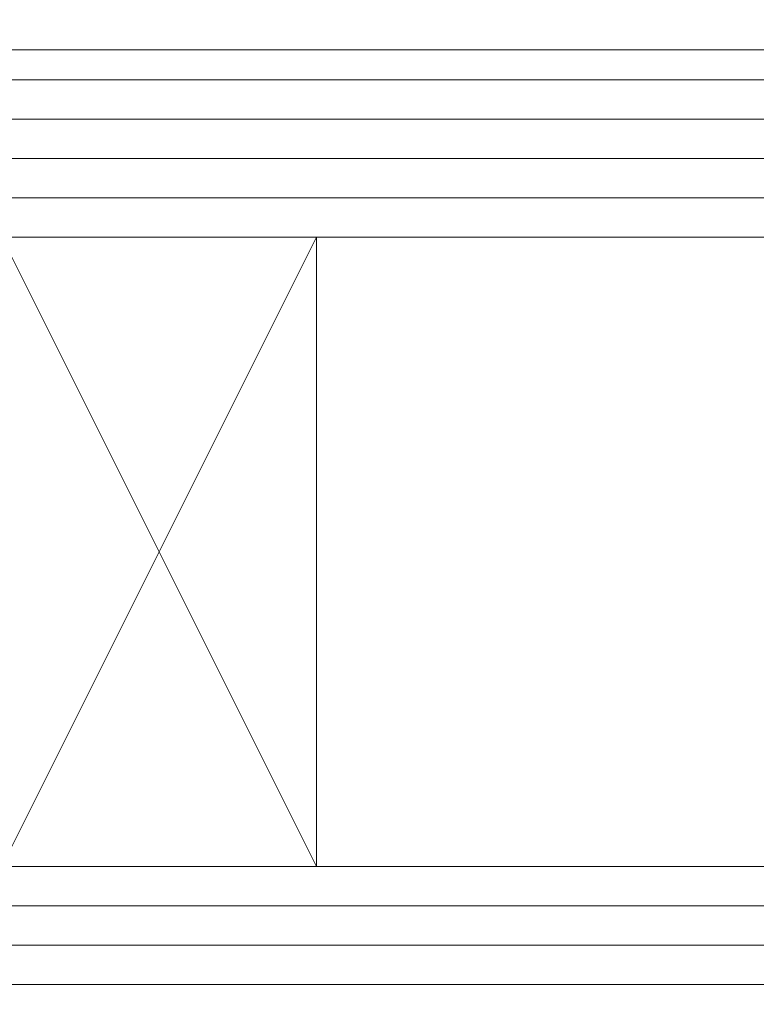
# Model space of a CAD drawing. Header units: inches. Extents: x -96941 to 10978768, y -673 to 1070890.
# Tile 89 of 256: x 57900 to 57919, y 3654 to 3679. Entities that reach past the tile are written whole.
import ezdxf

# ---------------------------------------------------------------- set-up
doc = ezdxf.new("R2010")
doc.units = ezdxf.units.IN
for name, color, linetype, lineweight in [('_MB_inne_0.15', 251, 'Continuous', 15), ('_MB_kreskowanie_szklo_0.09', 157, 'Continuous', 9), ('_MB_szklo_0.15', 142, 'Continuous', 15)]:
    doc.layers.add(name, color=color, linetype=linetype, lineweight=lineweight)

# ---------------------------------------------------------------- blocks, each defined once
blk = doc.blocks.new('*U620')
at = {"layer": '_MB_inne_0.15'}
blk.add_lwpolyline([(14, -26), (14, -42), (6, -42), (6, -26), (14, -26), (6, -42), (6, -26), (14, -42)], dxfattribs=at)
at = {"layer": '_MB_kreskowanie_szklo_0.09'}
for points in [[(0, -23), (738, -23)], [(0, -24), (738, -24)], [(0, -25), (738, -25)], [(0, -43), (738, -43)], [(0, -44), (738, -44)], [(0, -45), (738, -45)]]:
    blk.add_lwpolyline(points, dxfattribs=at)
at = {"layer": '_MB_szklo_0.15'}
for points in [[(738, -22), (0, -22), (0, -26), (738, -26)], [(738, -42), (0, -42), (0, -46), (738, -46)], [(738, -46), (0, -46), (0, -46.76), (738, -46.76)], [(738, -46.76), (0, -46.76), (0, -50.76), (738, -50.76)]]:
    blk.add_lwpolyline(points, dxfattribs=at)

msp = doc.modelspace()

# ---------------------------------------------------------------- block references
at = {"color": 14, "true_color": 0xa30000, "xscale": -1, "rotation": 180}
msp.add_blockref('*U620', (57893.735, 3631.744), dxfattribs=at)

doc.saveas('drawing.dxf')
